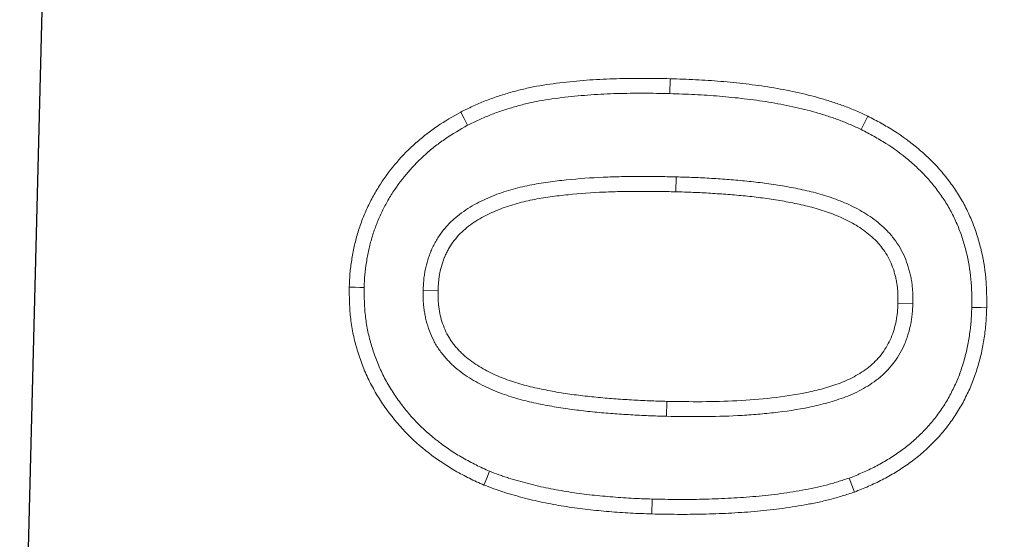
# Model space of a CAD drawing. Header units: metres. Extents: x 232680 to 233262, y 554200 to 554550.
# Tile 154 of 254: x 232761.0494 to 232761.0951, y 554475.5338 to 554475.558. Entities that reach past the tile are written whole.
import ezdxf

# ---------------------------------------------------------------- set-up
doc = ezdxf.new("R2010")
doc.units = ezdxf.units.M
doc.layers.add('ACO tekst', color=251, linetype='Continuous', lineweight=9)
doc.layers.add('N-WE-VH-VERHARDING_ASFALT_TUSSENLAAG_2-GD', color=7, linetype='Continuous', lineweight=25)

# ---------------------------------------------------------------- blocks, each defined once
blk = doc.blocks.new('KT 500-640 (doorsnede)')
at = {"layer": 'ACO tekst'}
for p, q in [((0.901569, -0.034182), (0.901572, -0.034875)), ((0.896057, -0.045484), (0.89675, -0.045486)), ((0.907193, -0.045327), (0.9065, -0.045328)), ((0.911057, -0.045721), (0.91175, -0.045721)), ((0.892193, -0.046054), (0.8915, -0.046055)), ((0.901613, -0.056943), (0.901613, -0.05625))]:
    blk.add_line(p, q, dxfattribs=at)
at = {"layer": 'ACO tekst', "flags": 128}
for points in [[(0.901482, -0.031443), (0.901483, -0.031235), (0.901483, -0.031027), (0.901484, -0.03075)], [(0.909615, -0.036789), (0.90993, -0.036643), (0.910244, -0.036498)], [(0.893405, -0.036927), (0.893082, -0.0368), (0.89276, -0.036674)], [(0.89329, -0.053641), (0.892966, -0.053765), (0.892643, -0.053889)], [(0.909347, -0.055072), (0.909649, -0.055242), (0.909951, -0.055412)], [(0.901683, -0.059682), (0.901682, -0.05989), (0.90168, -0.060098), (0.901678, -0.060375)]]:
    blk.add_lwpolyline(points, dxfattribs=at)
at = {"layer": 'ACO tekst'}
for points, knots in [([(0.89276, -0.036674), (0.892852, -0.036458), (0.892944, -0.036242), (0.893093, -0.035922), (0.893144, -0.035817), (0.89325, -0.035608), (0.893305, -0.035504), (0.893475, -0.035195), (0.893595, -0.034993), (0.893849, -0.034598), (0.893984, -0.034405), (0.894266, -0.03403), (0.894414, -0.033847), (0.894724, -0.033495), (0.894887, -0.033325), (0.895225, -0.032999), (0.895401, -0.032843), (0.895765, -0.032547), (0.895954, -0.032407), (0.896342, -0.032142), (0.896541, -0.032017), (0.896849, -0.031845), (0.896952, -0.03179), (0.897162, -0.031685), (0.897268, -0.031634), (0.897481, -0.031535), (0.897589, -0.031488), (0.897805, -0.031397), (0.897915, -0.031354), (0.898136, -0.031275), (0.898247, -0.031239), (0.898472, -0.031169), (0.898585, -0.031137), (0.898811, -0.031074), (0.898925, -0.031045), (0.899153, -0.030989), (0.899268, -0.030964), (0.899498, -0.030919), (0.899614, -0.030899), (0.899846, -0.030863), (0.899962, -0.030847), (0.900195, -0.030818), (0.900312, -0.030806), (0.900546, -0.030785), (0.900663, -0.030776), (0.901015, -0.030758), (0.90125, -0.030754), (0.901484, -0.03075)], [0, 0, 0, 0, 0.0625, 0.0625, 0.09375, 0.09375, 0.125, 0.125, 0.1875, 0.1875, 0.25, 0.25, 0.3125, 0.3125, 0.375, 0.375, 0.4375, 0.4375, 0.5, 0.5, 0.5625, 0.5625, 0.59375, 0.59375, 0.625, 0.625, 0.65625, 0.65625, 0.6875, 0.6875, 0.71875, 0.71875, 0.75, 0.75, 0.78125, 0.78125, 0.8125, 0.8125, 0.84375, 0.84375, 0.875, 0.875, 0.90625, 0.90625, 0.9375, 0.9375, 1, 1, 1, 1]), ([(0.901484, -0.03075), (0.901716, -0.030755), (0.901948, -0.030761), (0.902412, -0.030784), (0.902643, -0.030802), (0.903334, -0.030885), (0.903791, -0.030977), (0.904462, -0.03116), (0.904684, -0.031229), (0.905122, -0.031383), (0.905337, -0.031469), (0.905761, -0.03166), (0.905969, -0.031764), (0.906376, -0.031987), (0.906574, -0.032107), (0.90696, -0.032366), (0.907146, -0.032505), (0.907508, -0.032795), (0.907685, -0.032946), (0.908025, -0.033261), (0.908189, -0.033426), (0.908502, -0.033769), (0.908652, -0.033946), (0.909087, -0.034489), (0.909354, -0.03487), (0.909712, -0.035467), (0.909824, -0.03567), (0.910039, -0.036082), (0.910141, -0.03629), (0.910244, -0.036498)], [0, 0, 0, 0, 0.0625, 0.0625, 0.125, 0.125, 0.25, 0.25, 0.3125, 0.3125, 0.375, 0.375, 0.4375, 0.4375, 0.5, 0.5, 0.5625, 0.5625, 0.625, 0.625, 0.6875, 0.6875, 0.75, 0.75, 0.875, 0.875, 0.9375, 0.9375, 1, 1, 1, 1]), ([(0.893405, -0.036927), (0.893494, -0.036718), (0.893581, -0.036515), (0.893718, -0.036222), (0.893765, -0.036124), (0.893864, -0.035929), (0.893916, -0.035832), (0.894075, -0.035543), (0.894187, -0.035354), (0.894423, -0.034987), (0.894547, -0.034808), (0.894809, -0.03446), (0.894946, -0.034291), (0.895232, -0.033967), (0.895381, -0.033811), (0.895692, -0.033511), (0.895854, -0.033368), (0.896187, -0.033097), (0.89636, -0.032969), (0.896718, -0.032724), (0.896899, -0.032611), (0.897177, -0.032455), (0.897272, -0.032405), (0.897466, -0.032308), (0.897566, -0.03226), (0.897766, -0.032167), (0.897865, -0.032123), (0.898063, -0.03204), (0.89816, -0.032002), (0.898358, -0.031932), (0.898459, -0.031898), (0.898668, -0.031834), (0.898775, -0.031803), (0.89899, -0.031744), (0.899096, -0.031716), (0.899307, -0.031665), (0.899411, -0.031642), (0.899621, -0.031601), (0.899728, -0.031582), (0.899944, -0.031549), (0.900054, -0.031534), (0.900273, -0.031507), (0.900382, -0.031495), (0.9006, -0.031476), (0.900708, -0.031468), (0.90103, -0.031451), (0.901252, -0.031447), (0.901482, -0.031443)], [0.0017925, 0.0017925, 0.0017925, 0.0017925, 0.0625, 0.0625, 0.09375, 0.09375, 0.125, 0.125, 0.1875, 0.1875, 0.25, 0.25, 0.3125, 0.3125, 0.375, 0.375, 0.4375, 0.4375, 0.5, 0.5, 0.5625, 0.5625, 0.59375, 0.59375, 0.625, 0.625, 0.65625, 0.65625, 0.6875, 0.6875, 0.71875, 0.71875, 0.75, 0.75, 0.78125, 0.78125, 0.8125, 0.8125, 0.84375, 0.84375, 0.875, 0.875, 0.90625, 0.90625, 0.9375, 0.9375, 0.998768, 0.998768, 0.998768, 0.998768]), ([(0.901482, -0.031443), (0.901709, -0.031448), (0.901931, -0.031454), (0.902365, -0.031475), (0.902578, -0.031492), (0.903217, -0.031569), (0.903638, -0.031653), (0.904264, -0.031824), (0.904471, -0.031888), (0.904874, -0.03203), (0.905071, -0.032109), (0.905459, -0.032284), (0.905652, -0.03238), (0.906025, -0.032585), (0.906206, -0.032695), (0.906555, -0.032929), (0.906726, -0.033056), (0.907062, -0.033325), (0.907227, -0.033467), (0.907541, -0.033757), (0.907689, -0.033907), (0.907979, -0.034223), (0.90812, -0.03439), (0.908529, -0.0349), (0.908776, -0.035253), (0.90911, -0.035811), (0.909215, -0.036), (0.909417, -0.036388), (0.909515, -0.036586), (0.909615, -0.036789)], [0.001247, 0.001247, 0.001247, 0.001247, 0.0625, 0.0625, 0.125, 0.125, 0.25, 0.25, 0.3125, 0.3125, 0.375, 0.375, 0.4375, 0.4375, 0.5, 0.5, 0.5625, 0.5625, 0.625, 0.625, 0.6875, 0.6875, 0.75, 0.75, 0.875, 0.875, 0.9375, 0.9375, 0.9983919, 0.9983919, 0.9983919, 0.9983919]), ([(0.901569, -0.034182), (0.901562, -0.034182), (0.901556, -0.034182), (0.90155, -0.034183), (0.901414, -0.034187), (0.90127, -0.034191), (0.901042, -0.034207), (0.900964, -0.034214), (0.900805, -0.034232), (0.900724, -0.034243), (0.900487, -0.034284), (0.900333, -0.034319), (0.900107, -0.03438), (0.900033, -0.034402), (0.899881, -0.03445), (0.899805, -0.034477), (0.899577, -0.034564), (0.899423, -0.034634), (0.899132, -0.03479), (0.898995, -0.034876), (0.898732, -0.03506), (0.898604, -0.03516), (0.898358, -0.035377), (0.89824, -0.035495), (0.897919, -0.035858), (0.897738, -0.036114), (0.897421, -0.036644), (0.897286, -0.036918), (0.897113, -0.037335), (0.897061, -0.037475), (0.896964, -0.037752), (0.896919, -0.037889), (0.896793, -0.038301), (0.896719, -0.038577), (0.896521, -0.03941), (0.896425, -0.039968), (0.896311, -0.040797), (0.896277, -0.041073), (0.896218, -0.041626), (0.896193, -0.041903), (0.896128, -0.042734), (0.896101, -0.043286), (0.896067, -0.044389), (0.896062, -0.044939), (0.896057, -0.04548), (0.896057, -0.045482), (0.896057, -0.045483), (0.896057, -0.045484)], [-0.001434, -0.001434, -0.001434, -0.001434, 0, 0, 0, 0.03125, 0.03125, 0.046875, 0.046875, 0.0625, 0.0625, 0.09375, 0.09375, 0.109375, 0.109375, 0.125, 0.125, 0.15625, 0.15625, 0.1875, 0.1875, 0.21875, 0.21875, 0.25, 0.25, 0.3125, 0.3125, 0.375, 0.375, 0.40625, 0.40625, 0.4375, 0.4375, 0.5, 0.5, 0.625, 0.625, 0.6875, 0.6875, 0.75, 0.75, 0.875, 0.875, 1, 1, 1, 1.000275, 1.000275, 1.000275, 1.000275]), ([(0.907193, -0.045327), (0.907192, -0.045057), (0.907192, -0.044784), (0.907184, -0.044233), (0.907176, -0.043957), (0.907156, -0.043411), (0.907145, -0.043138), (0.907117, -0.042593), (0.907102, -0.042318), (0.90707, -0.041901), (0.907058, -0.041762), (0.907033, -0.041487), (0.907019, -0.041351), (0.906991, -0.041077), (0.906976, -0.04094), (0.906942, -0.040662), (0.906924, -0.040523), (0.906864, -0.040107), (0.90682, -0.039834), (0.906718, -0.039281), (0.906659, -0.039002), (0.906521, -0.038446), (0.906441, -0.038168), (0.906253, -0.037614), (0.906145, -0.037338), (0.905891, -0.036797), (0.905746, -0.036533), (0.905416, -0.036022), (0.905229, -0.035773), (0.904956, -0.035481), (0.9049, -0.035423), (0.904782, -0.035311), (0.90472, -0.035255), (0.904531, -0.035096), (0.904401, -0.035001), (0.904132, -0.034824), (0.90399, -0.034742), (0.903698, -0.034597), (0.903548, -0.034534), (0.903323, -0.034453), (0.903248, -0.034428), (0.903099, -0.034382), (0.903025, -0.034362), (0.902874, -0.034323), (0.902798, -0.034305), (0.902642, -0.034272), (0.902563, -0.034258), (0.902406, -0.034234), (0.902327, -0.034224), (0.902172, -0.034208), (0.902094, -0.034202), (0.901866, -0.034188), (0.901722, -0.034185), (0.901587, -0.034182), (0.901581, -0.034182), (0.901575, -0.034182), (0.901569, -0.034182)], [0, 0, 0, 0, 0.0625, 0.0625, 0.125, 0.125, 0.1875, 0.1875, 0.25, 0.25, 0.28125, 0.28125, 0.3125, 0.3125, 0.34375, 0.34375, 0.375, 0.375, 0.4375, 0.4375, 0.5, 0.5, 0.5625, 0.5625, 0.625, 0.625, 0.6875, 0.6875, 0.75, 0.75, 0.765625, 0.765625, 0.78125, 0.78125, 0.8125, 0.8125, 0.84375, 0.84375, 0.875, 0.875, 0.890625, 0.890625, 0.90625, 0.90625, 0.921875, 0.921875, 0.9375, 0.9375, 0.953125, 0.953125, 0.96875, 0.96875, 1, 1, 1, 1.001444, 1.001444, 1.001444, 1.001444]), ([(0.901572, -0.034875), (0.9013, -0.034884), (0.901027, -0.034894), (0.900629, -0.034962), (0.900497, -0.034992), (0.900236, -0.035063), (0.900106, -0.035104), (0.899721, -0.03525), (0.899481, -0.035381), (0.899036, -0.035693), (0.898828, -0.035876), (0.898468, -0.036283), (0.89831, -0.036506), (0.89803, -0.036976), (0.897911, -0.037219), (0.897705, -0.037719), (0.897617, -0.037975), (0.897459, -0.038494), (0.897388, -0.038757), (0.897201, -0.039549), (0.897109, -0.040082), (0.896961, -0.041155), (0.896904, -0.041695), (0.89682, -0.042776), (0.896793, -0.043318), (0.89676, -0.044402), (0.896755, -0.044944), (0.89675, -0.045486)], [0, 0, 0, 0, 0.0625, 0.0625, 0.09375, 0.09375, 0.125, 0.125, 0.1875, 0.1875, 0.25, 0.25, 0.3125, 0.3125, 0.375, 0.375, 0.4375, 0.4375, 0.5, 0.5, 0.625, 0.625, 0.75, 0.75, 0.875, 0.875, 1, 1, 1, 1]), ([(0.9065, -0.045328), (0.9065, -0.045058), (0.906499, -0.044788), (0.906491, -0.044249), (0.906484, -0.043979), (0.906464, -0.043439), (0.906453, -0.04317), (0.906425, -0.042631), (0.90641, -0.042361), (0.90638, -0.041958), (0.906368, -0.041823), (0.906343, -0.041554), (0.90633, -0.04142), (0.906302, -0.041152), (0.906287, -0.041018), (0.906255, -0.04075), (0.906237, -0.040616), (0.90618, -0.040215), (0.906137, -0.039949), (0.906039, -0.039418), (0.905983, -0.039153), (0.905852, -0.03863), (0.905778, -0.03837), (0.905604, -0.037858), (0.905505, -0.037607), (0.905276, -0.037118), (0.905146, -0.03688), (0.904852, -0.036426), (0.904689, -0.03621), (0.904458, -0.035963), (0.904411, -0.035915), (0.904313, -0.035821), (0.904263, -0.035776), (0.904108, -0.035646), (0.903999, -0.035566), (0.903773, -0.035418), (0.903656, -0.03535), (0.903415, -0.03523), (0.90329, -0.035177), (0.903099, -0.035109), (0.903035, -0.035088), (0.902906, -0.035048), (0.902841, -0.03503), (0.902711, -0.034996), (0.902645, -0.03498), (0.902513, -0.034953), (0.902446, -0.034941), (0.902313, -0.03492), (0.902246, -0.034912), (0.902112, -0.034898), (0.902044, -0.034893), (0.901842, -0.034881), (0.901707, -0.034878), (0.901572, -0.034875)], [0, 0, 0, 0, 0.0625, 0.0625, 0.125, 0.125, 0.1875, 0.1875, 0.25, 0.25, 0.28125, 0.28125, 0.3125, 0.3125, 0.34375, 0.34375, 0.375, 0.375, 0.4375, 0.4375, 0.5, 0.5, 0.5625, 0.5625, 0.625, 0.625, 0.6875, 0.6875, 0.75, 0.75, 0.765625, 0.765625, 0.78125, 0.78125, 0.8125, 0.8125, 0.84375, 0.84375, 0.875, 0.875, 0.890625, 0.890625, 0.90625, 0.90625, 0.921875, 0.921875, 0.9375, 0.9375, 0.953125, 0.953125, 0.96875, 0.96875, 1, 1, 1, 1]), ([(0.910244, -0.036498), (0.910322, -0.036678), (0.910399, -0.036858), (0.910547, -0.037222), (0.910617, -0.037405), (0.910744, -0.037776), (0.910803, -0.037963), (0.910914, -0.038339), (0.910966, -0.038528), (0.911116, -0.039097), (0.911203, -0.03948), (0.911349, -0.040251), (0.911411, -0.040638), (0.911517, -0.041415), (0.911562, -0.041805), (0.911634, -0.042586), (0.911663, -0.042977), (0.911709, -0.04376), (0.911725, -0.044152), (0.911743, -0.044936), (0.911747, -0.045329), (0.91175, -0.045721)], [0, 0, 0, 0, 0.0625, 0.0625, 0.125, 0.125, 0.1875, 0.1875, 0.25, 0.25, 0.375, 0.375, 0.5, 0.5, 0.625, 0.625, 0.75, 0.75, 0.875, 0.875, 1, 1, 1, 1]), ([(0.8915, -0.046055), (0.891502, -0.045658), (0.891504, -0.045262), (0.891516, -0.044667), (0.891521, -0.044469), (0.891535, -0.044073), (0.891543, -0.043875), (0.891573, -0.043281), (0.891596, -0.042886), (0.891656, -0.042095), (0.891692, -0.0417), (0.89178, -0.040912), (0.891832, -0.040519), (0.891953, -0.039736), (0.892023, -0.039346), (0.892145, -0.038764), (0.892189, -0.03857), (0.892281, -0.038185), (0.892331, -0.037993), (0.892439, -0.037611), (0.892499, -0.037422), (0.892626, -0.037047), (0.892693, -0.03686), (0.89276, -0.036674)], [0, 0, 0, 0, 0.125, 0.125, 0.1875, 0.1875, 0.25, 0.25, 0.375, 0.375, 0.5, 0.5, 0.625, 0.625, 0.75, 0.75, 0.8125, 0.8125, 0.875, 0.875, 0.9375, 0.9375, 1, 1, 1, 1]), ([(0.892193, -0.046054), (0.892195, -0.045659), (0.892197, -0.045267), (0.892208, -0.044684), (0.892214, -0.04449), (0.892227, -0.044101), (0.892236, -0.043906), (0.892264, -0.043321), (0.892288, -0.04293), (0.892346, -0.042154), (0.892381, -0.041768), (0.892467, -0.040999), (0.892518, -0.040615), (0.892636, -0.039853), (0.892704, -0.039475), (0.892822, -0.038912), (0.892864, -0.038724), (0.892953, -0.038354), (0.893, -0.038171), (0.893102, -0.037812), (0.893157, -0.037637), (0.893277, -0.037283), (0.89334, -0.037107), (0.893405, -0.036927)], [0.0004886, 0.0004886, 0.0004886, 0.0004886, 0.125, 0.125, 0.1875, 0.1875, 0.25, 0.25, 0.375, 0.375, 0.5, 0.5, 0.625, 0.625, 0.75, 0.75, 0.8125, 0.8125, 0.875, 0.875, 0.9375, 0.9375, 0.9978765, 0.9978765, 0.9978765, 0.9978765]), ([(0.909615, -0.036789), (0.90969, -0.036963), (0.909763, -0.037133), (0.909902, -0.037474), (0.909965, -0.037642), (0.910085, -0.037989), (0.91014, -0.038166), (0.910247, -0.038528), (0.910298, -0.038712), (0.910443, -0.03926), (0.910525, -0.039623), (0.910666, -0.040366), (0.910726, -0.040743), (0.91083, -0.041499), (0.910873, -0.041878), (0.910944, -0.042641), (0.910972, -0.043025), (0.911017, -0.043793), (0.911032, -0.044175), (0.91105, -0.044944), (0.911054, -0.045331), (0.911057, -0.045721)], [0.001902, 0.001902, 0.001902, 0.001902, 0.0625, 0.0625, 0.125, 0.125, 0.1875, 0.1875, 0.25, 0.25, 0.375, 0.375, 0.5, 0.5, 0.625, 0.625, 0.75, 0.75, 0.875, 0.875, 0.9993674, 0.9993674, 0.9993674, 0.9993674]), ([(0.896057, -0.045484), (0.896057, -0.045485), (0.896057, -0.045486), (0.896057, -0.045488), (0.896058, -0.045762), (0.896058, -0.046039), (0.896066, -0.046599), (0.896074, -0.046879), (0.896093, -0.047435), (0.896104, -0.047712), (0.896131, -0.048267), (0.896146, -0.048546), (0.896177, -0.048969), (0.896189, -0.04911), (0.896213, -0.049389), (0.896227, -0.049528), (0.896254, -0.049805), (0.896268, -0.049945), (0.8963, -0.050227), (0.896318, -0.05037), (0.896357, -0.050652), (0.896378, -0.050792), (0.896422, -0.051069), (0.896444, -0.051208), (0.896517, -0.051629), (0.896574, -0.051913), (0.896707, -0.052479), (0.896784, -0.05276), (0.896963, -0.053322), (0.897067, -0.053604), (0.897311, -0.054159), (0.897451, -0.054429), (0.897685, -0.05482), (0.897769, -0.05495), (0.897951, -0.055208), (0.898049, -0.055335), (0.898211, -0.055521), (0.898267, -0.055582), (0.89838, -0.055697), (0.898437, -0.055753), (0.898552, -0.05586), (0.898611, -0.055912), (0.898736, -0.056018), (0.898802, -0.056071), (0.898942, -0.056174), (0.899014, -0.056222), (0.899156, -0.056311), (0.899227, -0.056352), (0.899438, -0.056468), (0.899586, -0.05654), (0.899895, -0.056665), (0.900052, -0.056717), (0.900286, -0.056782), (0.900364, -0.056801), (0.900518, -0.056836), (0.900594, -0.056851), (0.900749, -0.056878), (0.900828, -0.056891), (0.900987, -0.056912), (0.90107, -0.05692), (0.901313, -0.056938), (0.901464, -0.05694), (0.901601, -0.056943), (0.901605, -0.056943), (0.901609, -0.056943), (0.901613, -0.056943)], [-0.000272, -0.000272, -0.000272, -0.000272, 0, 0, 0, 0.0625, 0.0625, 0.125, 0.125, 0.1875, 0.1875, 0.25, 0.25, 0.28125, 0.28125, 0.3125, 0.3125, 0.34375, 0.34375, 0.375, 0.375, 0.40625, 0.40625, 0.4375, 0.4375, 0.5, 0.5, 0.5625, 0.5625, 0.625, 0.625, 0.6875, 0.6875, 0.71875, 0.71875, 0.75, 0.75, 0.765625, 0.765625, 0.78125, 0.78125, 0.796875, 0.796875, 0.8125, 0.8125, 0.828125, 0.828125, 0.84375, 0.84375, 0.875, 0.875, 0.90625, 0.90625, 0.921875, 0.921875, 0.9375, 0.9375, 0.953125, 0.953125, 0.96875, 0.96875, 1, 1, 1, 1.000944, 1.000944, 1.000944, 1.000944]), ([(0.89675, -0.045486), (0.89675, -0.045761), (0.896751, -0.046035), (0.896759, -0.046584), (0.896766, -0.046859), (0.896785, -0.047407), (0.896796, -0.047682), (0.896823, -0.04823), (0.896838, -0.048504), (0.896868, -0.048915), (0.896879, -0.049051), (0.896903, -0.049325), (0.896916, -0.049461), (0.896943, -0.049735), (0.896957, -0.049871), (0.896988, -0.050144), (0.897005, -0.05028), (0.897043, -0.050552), (0.897063, -0.050688), (0.897106, -0.050959), (0.897128, -0.051094), (0.897198, -0.0515), (0.897252, -0.051769), (0.897378, -0.052304), (0.89745, -0.052569), (0.897617, -0.053093), (0.897712, -0.053351), (0.897934, -0.053853), (0.89806, -0.054097), (0.898272, -0.054451), (0.898347, -0.054567), (0.898505, -0.054792), (0.898589, -0.054901), (0.898724, -0.055056), (0.898771, -0.055106), (0.898867, -0.055204), (0.898916, -0.055252), (0.899017, -0.055346), (0.899068, -0.055392), (0.899173, -0.05548), (0.899227, -0.055523), (0.899337, -0.055604), (0.899394, -0.055643), (0.899511, -0.055716), (0.89957, -0.05575), (0.899751, -0.055849), (0.899874, -0.055909), (0.900129, -0.056012), (0.900259, -0.056056), (0.900458, -0.056111), (0.900524, -0.056127), (0.900659, -0.056157), (0.900726, -0.05617), (0.900861, -0.056195), (0.900929, -0.056205), (0.901065, -0.056223), (0.901133, -0.05623), (0.901339, -0.056245), (0.901476, -0.056248), (0.901613, -0.05625)], [0, 0, 0, 0, 0.0625, 0.0625, 0.125, 0.125, 0.1875, 0.1875, 0.25, 0.25, 0.28125, 0.28125, 0.3125, 0.3125, 0.34375, 0.34375, 0.375, 0.375, 0.40625, 0.40625, 0.4375, 0.4375, 0.5, 0.5, 0.5625, 0.5625, 0.625, 0.625, 0.6875, 0.6875, 0.71875, 0.71875, 0.75, 0.75, 0.765625, 0.765625, 0.78125, 0.78125, 0.796875, 0.796875, 0.8125, 0.8125, 0.828125, 0.828125, 0.84375, 0.84375, 0.875, 0.875, 0.90625, 0.90625, 0.921875, 0.921875, 0.9375, 0.9375, 0.953125, 0.953125, 0.96875, 0.96875, 1, 1, 1, 1]), ([(0.901613, -0.056943), (0.901618, -0.056943), (0.901622, -0.056943), (0.901626, -0.056943), (0.901765, -0.05694), (0.901915, -0.056938), (0.902157, -0.056922), (0.90224, -0.056914), (0.902403, -0.056894), (0.902484, -0.056882), (0.902727, -0.05684), (0.902886, -0.056802), (0.903116, -0.056738), (0.903191, -0.056715), (0.903345, -0.056664), (0.903423, -0.056636), (0.90358, -0.056575), (0.903658, -0.056541), (0.903813, -0.056468), (0.903889, -0.056429), (0.904114, -0.056303), (0.904255, -0.05621), (0.904518, -0.056016), (0.904646, -0.055911), (0.904893, -0.055681), (0.905007, -0.05556), (0.905323, -0.05519), (0.905504, -0.054927), (0.905822, -0.054391), (0.90596, -0.054115), (0.906202, -0.053558), (0.906307, -0.053275), (0.906489, -0.052703), (0.906565, -0.052414), (0.906696, -0.051838), (0.90675, -0.051552), (0.906845, -0.050981), (0.906886, -0.050698), (0.906995, -0.049848), (0.90705, -0.049284), (0.907111, -0.04843), (0.907127, -0.048145), (0.907145, -0.047718), (0.90715, -0.047577), (0.907159, -0.047297), (0.907163, -0.047158), (0.907172, -0.04688), (0.907176, -0.046739), (0.907183, -0.046457), (0.907186, -0.046315), (0.907192, -0.045888), (0.907193, -0.045607), (0.907193, -0.045329), (0.907193, -0.045328), (0.907193, -0.045328), (0.907193, -0.045327)], [-0.000931, -0.000931, -0.000931, -0.000931, 0, 0, 0, 0.03125, 0.03125, 0.046875, 0.046875, 0.0625, 0.0625, 0.09375, 0.09375, 0.109375, 0.109375, 0.125, 0.125, 0.140625, 0.140625, 0.15625, 0.15625, 0.1875, 0.1875, 0.21875, 0.21875, 0.25, 0.25, 0.3125, 0.3125, 0.375, 0.375, 0.4375, 0.4375, 0.5, 0.5, 0.5625, 0.5625, 0.625, 0.625, 0.75, 0.75, 0.8125, 0.8125, 0.84375, 0.84375, 0.875, 0.875, 0.90625, 0.90625, 0.9375, 0.9375, 1, 1, 1, 1.000152, 1.000152, 1.000152, 1.000152]), ([(0.901613, -0.05625), (0.901752, -0.056247), (0.901892, -0.056245), (0.9021, -0.056231), (0.902169, -0.056225), (0.902307, -0.056208), (0.902376, -0.056198), (0.902582, -0.056162), (0.902718, -0.05613), (0.902919, -0.056073), (0.902985, -0.056053), (0.903118, -0.05601), (0.903183, -0.055986), (0.903313, -0.055935), (0.903377, -0.055908), (0.903503, -0.055848), (0.903565, -0.055816), (0.903747, -0.055714), (0.903863, -0.055638), (0.904087, -0.055472), (0.904195, -0.055384), (0.904399, -0.055194), (0.904495, -0.055093), (0.904766, -0.054775), (0.904925, -0.054545), (0.90521, -0.054066), (0.905334, -0.053816), (0.905556, -0.053305), (0.905653, -0.053044), (0.905822, -0.052513), (0.905893, -0.052244), (0.906017, -0.051701), (0.906069, -0.051427), (0.90616, -0.050878), (0.906199, -0.050603), (0.906305, -0.049775), (0.90636, -0.049221), (0.90642, -0.048388), (0.906435, -0.04811), (0.906452, -0.047693), (0.906457, -0.047554), (0.906466, -0.047276), (0.90647, -0.047137), (0.906479, -0.046858), (0.906483, -0.046719), (0.90649, -0.046441), (0.906493, -0.046302), (0.906499, -0.045885), (0.9065, -0.045606), (0.9065, -0.045328)], [0, 0, 0, 0, 0.03125, 0.03125, 0.046875, 0.046875, 0.0625, 0.0625, 0.09375, 0.09375, 0.109375, 0.109375, 0.125, 0.125, 0.140625, 0.140625, 0.15625, 0.15625, 0.1875, 0.1875, 0.21875, 0.21875, 0.25, 0.25, 0.3125, 0.3125, 0.375, 0.375, 0.4375, 0.4375, 0.5, 0.5, 0.5625, 0.5625, 0.625, 0.625, 0.75, 0.75, 0.8125, 0.8125, 0.84375, 0.84375, 0.875, 0.875, 0.90625, 0.90625, 0.9375, 0.9375, 1, 1, 1, 1]), ([(0.911057, -0.045721), (0.911054, -0.046134), (0.91105, -0.046544), (0.911033, -0.04736), (0.911018, -0.047766), (0.910973, -0.048578), (0.910943, -0.048982), (0.910865, -0.04979), (0.910818, -0.050193), (0.910705, -0.050991), (0.910639, -0.051388), (0.910517, -0.051967), (0.910473, -0.052157), (0.910373, -0.052536), (0.910318, -0.052725), (0.9102, -0.053101), (0.910136, -0.05329), (0.910002, -0.05366), (0.909931, -0.053842), (0.909817, -0.054109), (0.909779, -0.054197), (0.909697, -0.054373), (0.909655, -0.054462), (0.909527, -0.054722), (0.909438, -0.054895), (0.909347, -0.055072)], [0.0005976, 0.0005976, 0.0005976, 0.0005976, 0.125, 0.125, 0.25, 0.25, 0.375, 0.375, 0.5, 0.5, 0.625, 0.625, 0.6875, 0.6875, 0.75, 0.75, 0.8125, 0.8125, 0.875, 0.875, 0.90625, 0.90625, 0.9375, 0.9375, 0.9973567, 0.9973567, 0.9973567, 0.9973567]), ([(0.91175, -0.045721), (0.911746, -0.046136), (0.911743, -0.046551), (0.911725, -0.047381), (0.91171, -0.047796), (0.911664, -0.048625), (0.911633, -0.049039), (0.911554, -0.049866), (0.911506, -0.050278), (0.911389, -0.0511), (0.911321, -0.05151), (0.911193, -0.05212), (0.911146, -0.052322), (0.91104, -0.052723), (0.910982, -0.052923), (0.910858, -0.053319), (0.910791, -0.053516), (0.91065, -0.053906), (0.910574, -0.0541), (0.910452, -0.054386), (0.91041, -0.054481), (0.910323, -0.05467), (0.910278, -0.054763), (0.910141, -0.055043), (0.910046, -0.055227), (0.909951, -0.055412)], [0, 0, 0, 0, 0.125, 0.125, 0.25, 0.25, 0.375, 0.375, 0.5, 0.5, 0.625, 0.625, 0.6875, 0.6875, 0.75, 0.75, 0.8125, 0.8125, 0.875, 0.875, 0.90625, 0.90625, 0.9375, 0.9375, 1, 1, 1, 1]), ([(0.892643, -0.053889), (0.892588, -0.053732), (0.892534, -0.053575), (0.892456, -0.053339), (0.89243, -0.05326), (0.892381, -0.053102), (0.892357, -0.053023), (0.892287, -0.052784), (0.892244, -0.052624), (0.892163, -0.052303), (0.892124, -0.052142), (0.892049, -0.051819), (0.892013, -0.051657), (0.891946, -0.051332), (0.891915, -0.051169), (0.891858, -0.050843), (0.891831, -0.050679), (0.891782, -0.050351), (0.891759, -0.050187), (0.891715, -0.049859), (0.891695, -0.049694), (0.891658, -0.049365), (0.891642, -0.0492), (0.891613, -0.048869), (0.8916, -0.048704), (0.891577, -0.048373), (0.891567, -0.048208), (0.891548, -0.047877), (0.891539, -0.047712), (0.891524, -0.04738), (0.891518, -0.047215), (0.891505, -0.046718), (0.891503, -0.046386), (0.8915, -0.046055)], [0, 0, 0, 0, 0.0625, 0.0625, 0.09375, 0.09375, 0.125, 0.125, 0.1875, 0.1875, 0.25, 0.25, 0.3125, 0.3125, 0.375, 0.375, 0.4375, 0.4375, 0.5, 0.5, 0.5625, 0.5625, 0.625, 0.625, 0.6875, 0.6875, 0.75, 0.75, 0.8125, 0.8125, 0.875, 0.875, 1, 1, 1, 1]), ([(0.89329, -0.053641), (0.893238, -0.053492), (0.893188, -0.053345), (0.893115, -0.053124), (0.89309, -0.053049), (0.893043, -0.052899), (0.893021, -0.052825), (0.892955, -0.0526), (0.892914, -0.052447), (0.892835, -0.052138), (0.892797, -0.05198), (0.892725, -0.051667), (0.89269, -0.051511), (0.892626, -0.051199), (0.892596, -0.051043), (0.892541, -0.050729), (0.892516, -0.050571), (0.892468, -0.050252), (0.892445, -0.050092), (0.892402, -0.049772), (0.892383, -0.049612), (0.892347, -0.049293), (0.892332, -0.049135), (0.892304, -0.048814), (0.892291, -0.048653), (0.892269, -0.048328), (0.892258, -0.048165), (0.892239, -0.047839), (0.892231, -0.047677), (0.892216, -0.047353), (0.892211, -0.047193), (0.892198, -0.04671), (0.892195, -0.046384), (0.892193, -0.046054)], [0.0028687, 0.0028687, 0.0028687, 0.0028687, 0.0625, 0.0625, 0.09375, 0.09375, 0.125, 0.125, 0.1875, 0.1875, 0.25, 0.25, 0.3125, 0.3125, 0.375, 0.375, 0.4375, 0.4375, 0.5, 0.5, 0.5625, 0.5625, 0.625, 0.625, 0.6875, 0.6875, 0.75, 0.75, 0.8125, 0.8125, 0.875, 0.875, 0.9994159, 0.9994159, 0.9994159, 0.9994159]), ([(0.901678, -0.060375), (0.90143, -0.060369), (0.901181, -0.060362), (0.900689, -0.06033), (0.900444, -0.060305), (0.899958, -0.060234), (0.899717, -0.060189), (0.899238, -0.060074), (0.899001, -0.060005), (0.89853, -0.059851), (0.898295, -0.059766), (0.897836, -0.059577), (0.897612, -0.059474), (0.897177, -0.059246), (0.896965, -0.059123), (0.89655, -0.058862), (0.896347, -0.058724), (0.895754, -0.058285), (0.895374, -0.05796), (0.894679, -0.057258), (0.894361, -0.056883), (0.893776, -0.056091), (0.893511, -0.05567), (0.893154, -0.055017), (0.893043, -0.054796), (0.892835, -0.054346), (0.892739, -0.054117), (0.892643, -0.053889)], [0, 0, 0, 0, 0.0625, 0.0625, 0.125, 0.125, 0.1875, 0.1875, 0.25, 0.25, 0.3125, 0.3125, 0.375, 0.375, 0.4375, 0.4375, 0.5, 0.5, 0.625, 0.625, 0.75, 0.75, 0.875, 0.875, 0.9375, 0.9375, 1, 1, 1, 1]), ([(0.901683, -0.059682), (0.901441, -0.059676), (0.901207, -0.059669), (0.900754, -0.05964), (0.900527, -0.059617), (0.900076, -0.059551), (0.899854, -0.059509), (0.899418, -0.059404), (0.899197, -0.05934), (0.898757, -0.059197), (0.898541, -0.059118), (0.898225, -0.058988), (0.898121, -0.058943), (0.897916, -0.058848), (0.897816, -0.058799), (0.897517, -0.058642), (0.897318, -0.058527), (0.896928, -0.058281), (0.896739, -0.058152), (0.896371, -0.05788), (0.896191, -0.057735), (0.895842, -0.057435), (0.895676, -0.05728), (0.895194, -0.056794), (0.894894, -0.056439), (0.894483, -0.055882), (0.894354, -0.055693), (0.894107, -0.055303), (0.89399, -0.055102), (0.893823, -0.054796), (0.893769, -0.054693), (0.893665, -0.054487), (0.893615, -0.054383), (0.893473, -0.054074), (0.893383, -0.053861), (0.89329, -0.053641)], [0.001058, 0.001058, 0.001058, 0.001058, 0.0625, 0.0625, 0.125, 0.125, 0.1875, 0.1875, 0.25, 0.25, 0.3125, 0.3125, 0.34375, 0.34375, 0.375, 0.375, 0.4375, 0.4375, 0.5, 0.5, 0.5625, 0.5625, 0.625, 0.625, 0.75, 0.75, 0.8125, 0.8125, 0.875, 0.875, 0.90625, 0.90625, 0.9375, 0.9375, 0.9980739, 0.9980739, 0.9980739, 0.9980739]), ([(0.909347, -0.055072), (0.909131, -0.055424), (0.908921, -0.055763), (0.908586, -0.056234), (0.908468, -0.056388), (0.90822, -0.056691), (0.90809, -0.056838), (0.907687, -0.057268), (0.9074, -0.057537), (0.906795, -0.05803), (0.906474, -0.058256), (0.905972, -0.058565), (0.905802, -0.058662), (0.905462, -0.058839), (0.905287, -0.05892), (0.904924, -0.059075), (0.904741, -0.059147), (0.904375, -0.059276), (0.90419, -0.059334), (0.903816, -0.059435), (0.903627, -0.059478), (0.903244, -0.059552), (0.903048, -0.059583), (0.902651, -0.059635), (0.902459, -0.059656), (0.902086, -0.059678), (0.90189, -0.05968), (0.901683, -0.059682)], [0.0025966, 0.0025966, 0.0025966, 0.0025966, 0.125, 0.125, 0.1875, 0.1875, 0.25, 0.25, 0.375, 0.375, 0.5, 0.5, 0.5625, 0.5625, 0.625, 0.625, 0.6875, 0.6875, 0.75, 0.75, 0.8125, 0.8125, 0.875, 0.875, 0.9375, 0.9375, 0.998764, 0.998764, 0.998764, 0.998764]), ([(0.909951, -0.055412), (0.90973, -0.055772), (0.909509, -0.056132), (0.909142, -0.056648), (0.909013, -0.056816), (0.908745, -0.057143), (0.908606, -0.057301), (0.908172, -0.057764), (0.907863, -0.058053), (0.907208, -0.058587), (0.906862, -0.058831), (0.906322, -0.059163), (0.906139, -0.059268), (0.905764, -0.059463), (0.905572, -0.059552), (0.905184, -0.059718), (0.904987, -0.059795), (0.904589, -0.059935), (0.904387, -0.059998), (0.90398, -0.060108), (0.903774, -0.060155), (0.903359, -0.060235), (0.90315, -0.060268), (0.902732, -0.060323), (0.902522, -0.060346), (0.9021, -0.060371), (0.901889, -0.060373), (0.901678, -0.060375)], [0, 0, 0, 0, 0.125, 0.125, 0.1875, 0.1875, 0.25, 0.25, 0.375, 0.375, 0.5, 0.5, 0.5625, 0.5625, 0.625, 0.625, 0.6875, 0.6875, 0.75, 0.75, 0.8125, 0.8125, 0.875, 0.875, 0.9375, 0.9375, 1, 1, 1, 1])]:
    blk.add_open_spline(points, degree=3, knots=knots, dxfattribs=at)

msp = doc.modelspace()

# ---------------------------------------------------------------- linework, layer by layer
at = {"layer": 'N-WE-VH-VERHARDING_ASFALT_TUSSENLAAG_2-GD', "flags": 128}
msp.add_lwpolyline([(232761.00621, 554473.838217), (232761.119353, 554478.238217), (232761.189376, 554478.238217), (232761.076233, 554473.838217)], close=True, dxfattribs=at)

# ---------------------------------------------------------------- block references
at = {"xscale": -1, "rotation": 268.5270045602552}
msp.add_blockref('KT 500-640 (doorsnede)', (232761.101884, 554474.642623), dxfattribs=at)

doc.saveas('drawing.dxf')
